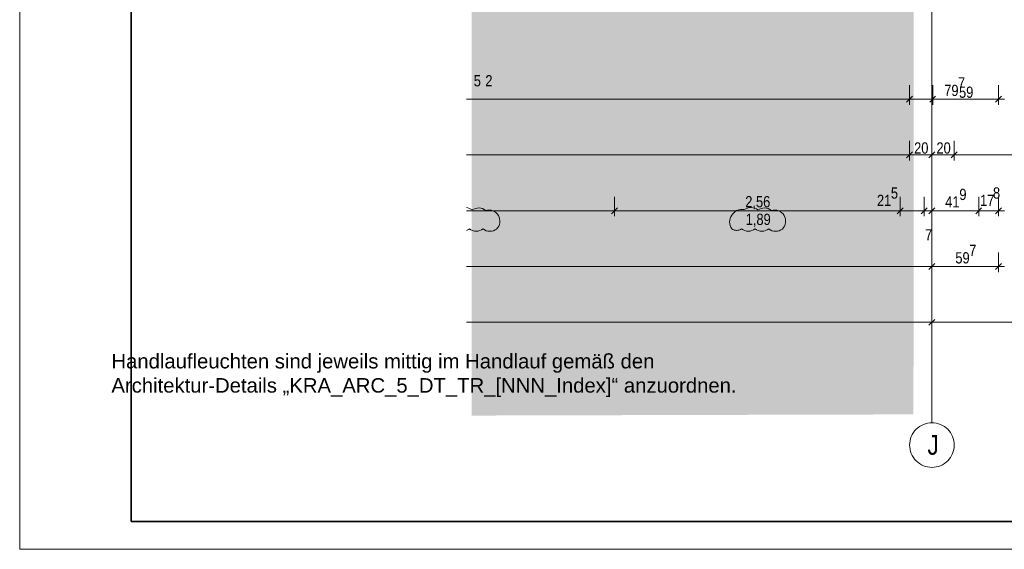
# Model space of a CAD drawing. Extents: x -620 to 300, y 62 to 1112.
# Tile 1 of 200: x -620 to -443, y 62 to 157. Entities that reach past the tile are written whole.
import ezdxf
from ezdxf.lldxf.tags import DXFTag

# ---------------------------------------------------------------- set-up
doc = ezdxf.new("R2010")
doc.units = 0
doc.layers.get('0').update_dxf_attribs({"lineweight": 13})
for name, color, linetype, lineweight, true_color in [('00_E_ST_Handlaufleuchte_Bem', 7, 'Continuous', 5, 0x7d7d00), ('70 -76 Bemaßung- 2 Allgemein', 9, 'Continuous', 5, 0x808080), ('70 -77 Revision- 2 Wolken', 7, 'Continuous', 18, 0x944cff), ('iwb_Layout BA_Markierung', 7, 'Continuous', 9, 0xbadcdc)]:
    doc.layers.add(name, color=color, linetype=linetype, lineweight=lineweight, true_color=true_color)
for name, color, linetype, lineweight in [('70 -71 Achsen- 1 Gebäudeachsen', 7, 'STRICHPUNKT2-A06CPVM0L0', 18), ('iwb_Plankopf Rahmen', 7, 'Continuous', 35), ('Keine-A06CPVLYL0', 7, 'Continuous', 9)]:
    doc.layers.add(name, color=color, linetype=linetype, lineweight=lineweight)
doc.styles.get("Standard").update_dxf_attribs({"font": 'ARIALN.TTF'})
tags = doc.linetypes.add('STRICHPUNKT2-A06CPVM0L0', pattern=[12.7, 6.35, -3.175, 0, -3.175]).pattern_tags.tags
tags[10:11] = [DXFTag(74, 4), DXFTag(75, 0), DXFTag(340, '0'), DXFTag(46, 0.0), DXFTag(50, 0.0), DXFTag(44, 0.0), DXFTag(45, 0.0)]
tags[8:9] = [DXFTag(74, 4), DXFTag(75, 0), DXFTag(340, '0'), DXFTag(46, 0.0), DXFTag(50, 0.0), DXFTag(44, 0.0), DXFTag(45, 0.0)]
tags[6:7] = [DXFTag(74, 4), DXFTag(75, 0), DXFTag(340, '0'), DXFTag(46, 0.0), DXFTag(50, 0.0), DXFTag(44, 0.0), DXFTag(45, 0.0)]
tags[4:5] = [DXFTag(74, 4), DXFTag(75, 0), DXFTag(340, '0'), DXFTag(46, 0.0), DXFTag(50, 0.0), DXFTag(44, 0.0), DXFTag(45, 0.0)]

# ---------------------------------------------------------------- blocks, each defined once
blk = doc.blocks.new('Polygon-A06CPVLNL0')
at = {"color": 0, "linetype": 'ByBlock', "lineweight": -2, "ltscale": 0.13}
blk.add_solid([(-459.48, 86.61), (-538.63, 86.4), (-459.32, 1083.81), (-538.63, 1083.81)], dxfattribs=at)
blk = doc.blocks.new('Referenz-A06CPVM1L0')
at = {"layer": '70 -71 Achsen- 1 Gebäudeachsen', "color": 0, "linetype": 'STRICHPUNKT2-A06CPVM0L0', "ltscale": 0.18}
blk.add_line((-456.18, 1084.55), (-456.18, 85.11), dxfattribs=at)
at = {"layer": '70 -76 Bemaßung- 2 Allgemein', "color": 0, "linetype": 'Continuous', "ltscale": 0.13}
for p, q in [((-460.18, 145.61), (-460.18, 142.11)), ((-460.18, 145.61), (-460.18, 142.11)), ((-456.04, 145.61), (-456.04, 142.11)), ((-456.04, 145.61), (-456.04, 142.11)), ((-444.24, 145.61), (-444.24, 142.11)), ((-444.24, 145.61), (-444.24, 142.11)), ((-444.24, 145.61), (-444.24, 142.11)), ((-444.24, 145.61), (-444.24, 142.11)), ((-461.24, 143.11), (-539.61, 143.11)), ((-457.1, 143.11), (-539.61, 143.11)), ((-459.18, 143.11), (-461.24, 143.11)), ((-461.18, 143.11), (-459.12, 143.11)), ((-445.3, 143.11), (-459.12, 143.11)), ((-455.04, 143.11), (-457.1, 143.11)), ((-457.04, 143.11), (-454.98, 143.11)), ((-445.3, 143.11), (-454.98, 143.11)), ((-443.24, 143.11), (-445.3, 143.11)), ((-443.24, 143.11), (-445.3, 143.11)), ((-445.24, 143.11), (-443.18, 143.11)), ((-445.24, 143.11), (-443.18, 143.11)), ((-460.18, 135.61), (-460.18, 132.11)), ((-460.18, 135.61), (-460.18, 132.11)), ((-456.18, 135.61), (-456.18, 132.11)), ((-456.18, 135.61), (-456.18, 132.11)), ((-452.18, 135.61), (-452.18, 132.11)), ((-452.18, 135.61), (-452.18, 132.11)), ((-461.24, 133.11), (-539.61, 133.11)), ((-459.18, 133.11), (-461.24, 133.11)), ((-461.18, 133.11), (-459.12, 133.11)), ((-457.24, 133.11), (-459.12, 133.11)), ((-455.18, 133.11), (-457.24, 133.11)), ((-457.18, 133.11), (-455.12, 133.11)), ((-453.24, 133.11), (-455.12, 133.11)), ((-451.18, 133.11), (-453.24, 133.11)), ((-453.18, 133.11), (-451.12, 133.11)), ((-296.24, 133.11), (-451.12, 133.11)), ((-513.08, 125.61), (-513.08, 122.11)), ((-513.08, 125.61), (-513.08, 122.11)), ((-461.88, 125.61), (-461.88, 122.11)), ((-461.88, 125.61), (-461.88, 122.11)), ((-457.58, 125.61), (-457.58, 122.11)), ((-457.58, 125.61), (-457.58, 122.11)), ((-456.18, 125.61), (-456.18, 122.11)), ((-456.18, 125.61), (-456.18, 122.11)), ((-447.8, 125.61), (-447.8, 122.11)), ((-447.8, 125.61), (-447.8, 122.11)), ((-444.24, 125.61), (-444.24, 122.11)), ((-444.24, 125.61), (-444.24, 122.11)), ((-514.14, 123.11), (-539.61, 123.11)), ((-512.08, 123.11), (-514.14, 123.11)), ((-514.08, 123.11), (-512.02, 123.11)), ((-462.94, 123.11), (-512.02, 123.11)), ((-462.94, 123.11), (-464, 123.11)), ((-460.88, 123.11), (-462.94, 123.11)), ((-460.88, 123.11), (-462.94, 123.11)), ((-457.58, 123.11), (-461.88, 123.11)), ((-458.64, 123.11), (-459.7, 123.11)), ((-456.58, 123.11), (-458.64, 123.11)), ((-458.58, 123.11), (-456.52, 123.11)), ((-456.18, 123.11), (-457.58, 123.11)), ((-457.18, 123.11), (-455.12, 123.11)), ((-457.18, 123.11), (-455.12, 123.11)), ((-456.52, 123.11), (-455.46, 123.11)), ((-455.12, 123.11), (-454.06, 123.11)), ((-448.86, 123.11), (-455.12, 123.11)), ((-446.8, 123.11), (-448.86, 123.11)), ((-448.8, 123.11), (-446.74, 123.11)), ((-445.3, 123.11), (-446.74, 123.11)), ((-443.24, 123.11), (-445.3, 123.11)), ((-445.24, 123.11), (-443.18, 123.11)), ((-456.18, 115.61), (-456.18, 112.11)), ((-456.18, 115.61), (-456.18, 112.11)), ((-444.24, 115.61), (-444.24, 112.11)), ((-444.24, 115.61), (-444.24, 112.11)), ((-457.24, 113.11), (-539.61, 113.11)), ((-455.18, 113.11), (-457.24, 113.11)), ((-457.18, 113.11), (-455.12, 113.11)), ((-445.3, 113.11), (-455.12, 113.11)), ((-443.24, 113.11), (-445.3, 113.11)), ((-445.24, 113.11), (-443.18, 113.11)), ((-456.18, 105.11), (-456.18, 102.11)), ((-456.18, 105.11), (-456.18, 102.11)), ((-457.24, 103.11), (-539.61, 103.11)), ((-455.68, 103.11), (-457.24, 103.11)), ((-455.65, 103.64), (-456.71, 102.58)), ((-456.71, 102.58), (-455.65, 103.64)), ((-456.68, 103.11), (-455.12, 103.11)), ((-292.24, 103.11), (-455.12, 103.11))]:
    blk.add_line(p, q, dxfattribs=at)
at = {"layer": '70 -76 Bemaßung- 2 Allgemein', "color": 0, "linetype": 'Continuous', "lineweight": 20, "ltscale": 0.2}
for p, q in [((-459.65, 143.64), (-460.71, 142.58)), ((-460.71, 142.58), (-459.65, 143.64)), ((-455.51, 143.64), (-456.57, 142.58)), ((-456.57, 142.58), (-455.51, 143.64)), ((-443.71, 143.64), (-444.77, 142.58)), ((-444.77, 142.58), (-443.71, 143.64)), ((-443.71, 143.64), (-444.77, 142.58)), ((-444.77, 142.58), (-443.71, 143.64)), ((-459.65, 133.64), (-460.71, 132.58)), ((-460.71, 132.58), (-459.65, 133.64)), ((-455.65, 133.64), (-456.71, 132.58)), ((-456.71, 132.58), (-455.65, 133.64)), ((-451.65, 133.64), (-452.71, 132.58)), ((-452.71, 132.58), (-451.65, 133.64)), ((-512.55, 123.64), (-513.61, 122.58)), ((-513.61, 122.58), (-512.55, 123.64)), ((-461.35, 123.64), (-462.41, 122.58)), ((-461.35, 123.64), (-462.41, 122.58)), ((-458.11, 122.58), (-457.05, 123.64)), ((-457.05, 123.64), (-458.11, 122.58)), ((-456.71, 122.58), (-455.65, 123.64)), ((-456.71, 122.58), (-455.65, 123.64)), ((-447.27, 123.64), (-448.33, 122.58)), ((-448.33, 122.58), (-447.27, 123.64)), ((-443.71, 123.64), (-444.77, 122.58)), ((-444.77, 122.58), (-443.71, 123.64)), ((-455.65, 113.64), (-456.71, 112.58)), ((-456.71, 112.58), (-455.65, 113.64)), ((-443.71, 113.64), (-444.77, 112.58)), ((-444.77, 112.58), (-443.71, 113.64))]:
    blk.add_line(p, q, dxfattribs=at)
at = {"layer": '70 -77 Revision- 2 Wolken', "color": 0, "linetype": 'Continuous', "ltscale": 0.18}
for centre, major_axis, end_param in [((-539.83, 121.65), (1.27, 1.59), 0.560484), ((-537.4, 121.58), (0.06, 2.03), 0.643501), ((-537.4, 121.58), (1.27, 1.59), 0.643501), ((-488.63, 121.65), (0.06, 2.03), 0.643501), ((-488.63, 121.65), (1.27, 1.59), 0.643501), ((-486.2, 121.58), (0.06, 2.03), 0.643501), ((-486.2, 121.58), (1.27, 1.59), 0.643501), ((-535.61, 121.21), (0.77, 1.88), 0.643501), ((-535.61, 121.21), (1.74, 1.05), 0.643501), ((-535.64, 121.25), (2.02, -0.26), 0.643501), ((-490.4, 121.09), (-1.63, 1.22), 0.643501), ((-490.25, 121.33), (-0.84, 1.85), 0.643501), ((-490.25, 121.33), (0.44, 1.98), 0.643501), ((-484.41, 121.21), (0.77, 1.88), 0.643501), ((-484.41, 121.21), (1.74, 1.05), 0.643501), ((-484.44, 121.25), (2.02, -0.26), 0.643501), ((-535.64, 121.25), (1.46, -1.42), 0.643501), ((-490.4, 121.09), (-2.03, 0), 0.643501), ((-484.44, 121.25), (1.46, -1.42), 0.643501), ((-540.27, 121.48), (0.66, -1.92), 0.306836), ((-537.83, 121.47), (-1.23, -1.62), 0.643501), ((-537.83, 121.47), (-0.01, -2.03), 0.643501), ((-535.39, 121.46), (-1.23, -1.62), 0.643501), ((-535.39, 121.46), (-0.01, -2.03), 0.643501), ((-491.16, 121.02), (-0.87, -1.15), 0.643501), ((-491.16, 121.02), (-0.01, -1.44), 0.643501), ((-489.07, 121.48), (-1.23, -1.62), 0.643501), ((-489.07, 121.48), (-0.01, -2.03), 0.643501), ((-486.63, 121.47), (-1.23, -1.62), 0.643501), ((-486.63, 121.47), (-0.01, -2.03), 0.643501), ((-484.19, 121.46), (-1.23, -1.62), 0.643501), ((-484.19, 121.46), (-0.01, -2.03), 0.643501)]:
    blk.add_ellipse(centre, major_axis=major_axis, ratio=1, start_param=0, end_param=end_param, dxfattribs=at)
at = {"layer": 'Keine-A06CPVLYL0', "color": 0, "linetype": 'Continuous', "ltscale": 0.13}
for p, q in [((-458.06, 84.64), (-457.71, 84.81)), ((-457.71, 84.81), (-457.34, 84.94)), ((-457.34, 84.94), (-456.96, 85.04)), ((-456.96, 85.04), (-456.57, 85.09)), ((-456.57, 85.09), (-456.18, 85.11)), ((-456.18, 85.11), (-455.78, 85.09)), ((-455.78, 85.09), (-455.4, 85.04)), ((-455.4, 85.04), (-455.02, 84.94)), ((-455.02, 84.94), (-454.65, 84.81)), ((-454.65, 84.81), (-454.29, 84.64)), ((-459.87, 82.64), (-459.7, 83)), ((-459.7, 83), (-459.5, 83.34)), ((-459.5, 83.34), (-459.27, 83.65)), ((-459.27, 83.65), (-459, 83.94)), ((-459, 83.94), (-458.71, 84.21)), ((-458.71, 84.21), (-458.4, 84.44)), ((-458.4, 84.44), (-458.06, 84.64)), ((-454.29, 84.64), (-453.95, 84.44)), ((-453.95, 84.44), (-453.64, 84.21)), ((-453.64, 84.21), (-453.35, 83.94)), ((-453.35, 83.94), (-453.08, 83.65)), ((-453.08, 83.65), (-452.85, 83.34)), ((-452.85, 83.34), (-452.65, 83)), ((-452.65, 83), (-452.48, 82.64)), ((-460.18, 81.11), (-460.16, 81.51)), ((-460.16, 81.51), (-460.1, 81.89)), ((-460.1, 81.89), (-460, 82.27)), ((-460, 82.27), (-459.87, 82.64)), ((-452.48, 82.64), (-452.35, 82.27)), ((-452.35, 82.27), (-452.25, 81.89)), ((-452.25, 81.89), (-452.2, 81.51)), ((-452.2, 81.51), (-452.18, 81.11)), ((-460.16, 80.72), (-460.18, 81.11)), ((-460.1, 80.33), (-460.16, 80.72)), ((-460, 79.95), (-460.1, 80.33)), ((-459.87, 79.58), (-460, 79.95)), ((-459.7, 79.23), (-459.87, 79.58)), ((-452.48, 79.58), (-452.65, 79.23)), ((-452.35, 79.95), (-452.48, 79.58)), ((-452.25, 80.33), (-452.35, 79.95)), ((-452.2, 80.72), (-452.25, 80.33)), ((-452.18, 81.11), (-452.2, 80.72)), ((-459.5, 78.89), (-459.7, 79.23)), ((-459.27, 78.58), (-459.5, 78.89)), ((-459, 78.29), (-459.27, 78.58)), ((-458.71, 78.02), (-459, 78.29)), ((-458.4, 77.79), (-458.71, 78.02)), ((-458.06, 77.59), (-458.4, 77.79)), ((-453.95, 77.79), (-454.29, 77.59)), ((-453.64, 78.02), (-453.95, 77.79)), ((-453.35, 78.29), (-453.64, 78.02)), ((-453.08, 78.58), (-453.35, 78.29)), ((-452.85, 78.89), (-453.08, 78.58)), ((-452.65, 79.23), (-452.85, 78.89)), ((-457.71, 77.42), (-458.06, 77.59)), ((-457.34, 77.29), (-457.71, 77.42)), ((-456.96, 77.19), (-457.34, 77.29)), ((-456.57, 77.13), (-456.96, 77.19)), ((-456.18, 77.11), (-456.57, 77.13)), ((-455.78, 77.13), (-456.18, 77.11)), ((-455.4, 77.19), (-455.78, 77.13)), ((-455.02, 77.29), (-455.4, 77.19)), ((-454.65, 77.42), (-455.02, 77.29)), ((-454.29, 77.59), (-454.65, 77.42))]:
    blk.add_line(p, q, dxfattribs=at)
at = {"layer": '70 -76 Bemaßung- 2 Allgemein', "color": 0, "linetype": 'Continuous', "ltscale": 0.13, "char_height": 2.0138, "attachment_point": 1}
for s, insert in [('{\\fArial Narrow;5}', (-538.28, 147.41)), ('{\\fArial Narrow;2}', (-536.21, 147.41)), ('{\\fArial Narrow;7}', (-451.51, 147.03)), ('{\\fArial Narrow;79}', (-453.97, 145.68)), ('{\\fArial Narrow;59}', (-451.32, 145.36)), ('{\\fArial Narrow;20}', (-459.37, 135.36)), ('{\\fArial Narrow;20}', (-455.37, 135.36)), ('{\\fArial Narrow;5}', (-463.53, 127.3)), ('{\\fArial Narrow;9}', (-451.26, 127.04)), ('{\\fArial Narrow;8}', (-445.24, 127.3)), ('{\\fArial Narrow;2,56}', (-489.63, 125.73)), ('{\\fArial Narrow;21}', (-466.03, 125.96)), ('{\\fArial Narrow;41}', (-453.8, 125.7)), ('{\\fArial Narrow;17}', (-447.56, 125.96)), ('{\\fArial Narrow;1,89}', (-489.55, 122.57)), ('{\\fArial Narrow;7}', (-457.41, 119.8)), ('{\\fArial Narrow;7}', (-449.5, 117.03)), ('{\\fArial Narrow;59}', (-451.98, 115.68))]:
    blk.add_mtext(s, dxfattribs=dict(at, insert=insert))
at = {"layer": 'Keine-A06CPVLYL0', "color": 0, "linetype": 'Continuous', "ltscale": 0.13, "insert": (-456.97, 82.9), "char_height": 3.5241, "attachment_point": 1}
blk.add_mtext('{\\fArial Narrow;J}', dxfattribs=at)

msp = doc.modelspace()

# ---------------------------------------------------------------- linework, layer by layer
at = {"layer": 'iwb_Plankopf Rahmen', "color": 8, "lineweight": 13, "ltscale": 0.13, "true_color": 0x808080}
msp.add_lwpolyline([(300.35, 62.43), (-619.65, 62.43), (-619.65, 1112.43), (300.35, 1112.43), (300.35, 62.43)], close=True, dxfattribs=at)
at = {"layer": 'iwb_Plankopf Rahmen', "ltscale": 0.35}
msp.add_lwpolyline([(-599.65, 67.43), (-599.65, 1107.43), (295.35, 1107.43), (295.35, 67.43), (-599.65, 67.43)], close=True, dxfattribs=at)

# ---------------------------------------------------------------- block references
at = {"color": 8, "lineweight": 13, "ltscale": 0.13, "true_color": 0x808080}
msp.add_blockref('Referenz-A06CPVM1L0', (0, 0), dxfattribs=at)
at = {"layer": 'iwb_Layout BA_Markierung', "ltscale": 0.13}
msp.add_blockref('Polygon-A06CPVLNL0', (0, 0), dxfattribs=at)

# ---------------------------------------------------------------- texts
at = {"layer": '00_E_ST_Handlaufleuchte_Bem', "ltscale": 0.13, "char_height": 2.6, "attachment_point": 1}
for s, insert in [('{\\fArial;Handlaufleuchten sind jeweils mittig im Handlauf gemäß den }', (-603.21, 97.45)), ('{\\fArial;Architektur-Details „KRA_ARC_5_DT_TR_[NNN_Index]“ anzuordnen.}', (-603.21, 93.11))]:
    msp.add_mtext(s, dxfattribs=dict(at, insert=insert))

doc.saveas('drawing.dxf')
